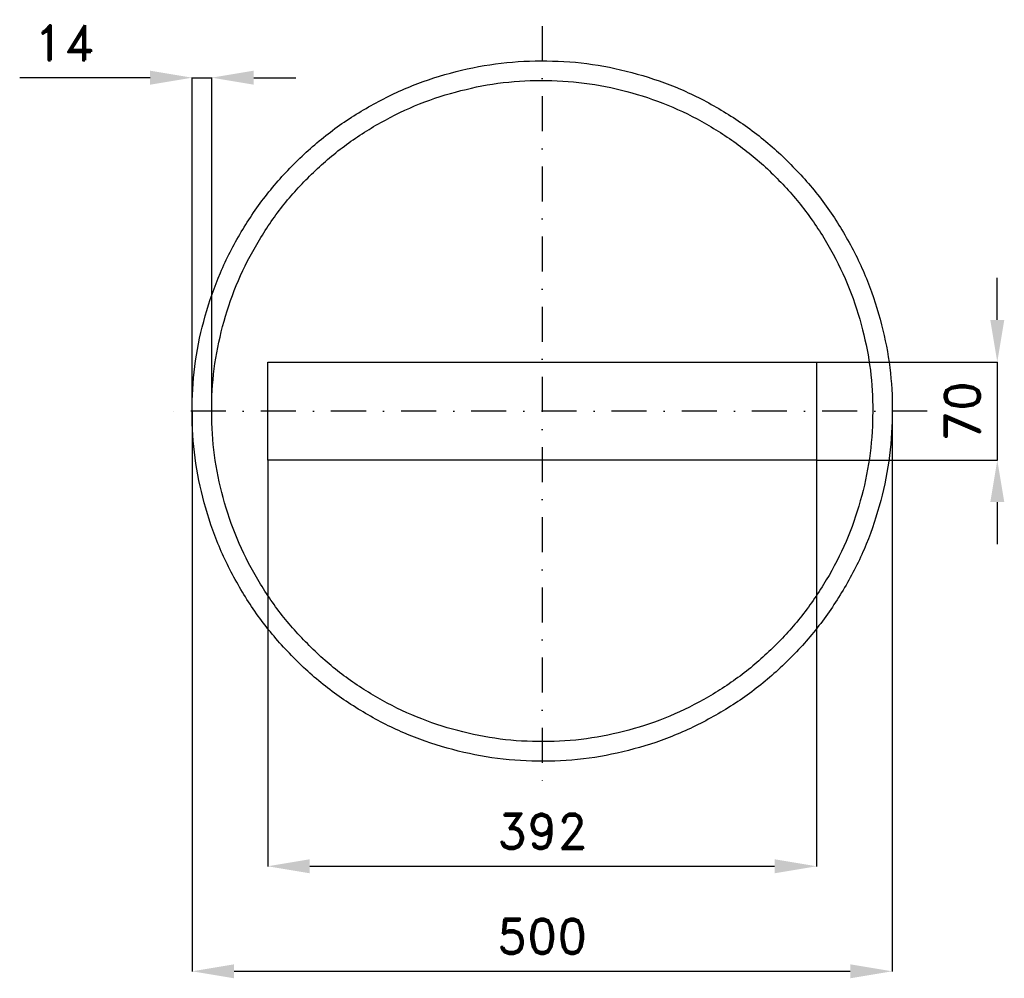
# Model space of a CAD drawing. Header units: millimetres. Extents: x -373 to 330, y -405 to 280.
import ezdxf

# ---------------------------------------------------------------- set-up
doc = ezdxf.new("R2010")
doc.units = ezdxf.units.MM
doc.header["$LTSCALE"] = 5
doc.linetypes.add('ČERCHOVANÁX2', pattern=[2, 1, -0.5, 0, -0.5])
doc.layers.add('Kóty', color=2, linetype='Continuous')
doc.layers.add('Značka', color=7, linetype='Continuous')
doc.styles.get("Standard").update_dxf_attribs({"font": 'romand.shx', "height": 25})
doc.dimstyles.get("Standard").update_dxf_attribs({"dimtxt": 25, "dimasz": 30, "dimexe": 0.18, "dimexo": 0.0625, "dimgap": 12.5, "dimtad": 1, "dimdec": 0, "dimzin": 0, "dimdsep": 46, "dimtxsty": 'Standard', "dimcen": 0.09, "dimadec": 0, "dimazin": 0, "dimtfac": 1, "dimtdec": 0, "dimtofl": 0, "dimtmove": 0, "dimatfit": 3, "dimfxl": 1, "dimtolj": 1, "dimtzin": 0, "dimarcsym": 0})

# ---------------------------------------------------------------- blocks, each defined once
blk = doc.blocks.new('*D1')
at = {"layer": 'Defpoints', "color": 0, "transparency": 16777216}
for p in [(-195.99, -34.88), (196.01, -34.88), (196.01, -324.9)]:
    blk.add_point(p, dxfattribs=at)
at = {"layer": 'Kóty', "color": 0, "lineweight": -2, "transparency": 16777216}
for p, q in [((-195.99, -34.94), (-195.99, -325.08)), ((196.01, -34.94), (196.01, -325.08)), ((-165.99, -324.9), (166.01, -324.9))]:
    blk.add_line(p, q, dxfattribs=at)
at = {"layer": 'Kóty', "color": 0, "transparency": 16777216}
for points in [[(-165.99, -319.9), (-165.99, -329.9), (-195.99, -324.9)], [(166.01, -319.9), (166.01, -329.9), (196.01, -324.9)]]:
    blk.add_solid(points, dxfattribs=at)
at = {"layer": 'Kóty', "color": 0, "transparency": 16777216, "insert": (0.01, -299.9), "char_height": 25, "attachment_point": 5}
blk.add_mtext('\\A1;392', dxfattribs=at)
blk = doc.blocks.new('*D2')
at = {"layer": 'Defpoints', "color": 0, "transparency": 16777216}
for p in [(-250.01, 0), (250.01, 0.12), (250.01, -399.9)]:
    blk.add_point(p, dxfattribs=at)
at = {"layer": 'Kóty', "color": 0, "lineweight": -2, "transparency": 16777216}
for p, q in [((250.01, 0.06), (250.01, -400.08)), ((-250.01, -0.06), (-250.01, -400.08)), ((-220.01, -399.9), (220.01, -399.9))]:
    blk.add_line(p, q, dxfattribs=at)
at = {"layer": 'Kóty', "color": 0, "transparency": 16777216}
for points in [[(-220.01, -394.9), (-220.01, -404.9), (-250.01, -399.9)], [(220.01, -394.9), (220.01, -404.9), (250.01, -399.9)]]:
    blk.add_solid(points, dxfattribs=at)
at = {"layer": 'Kóty', "color": 0, "transparency": 16777216, "insert": (0, -374.9), "char_height": 25, "attachment_point": 5}
blk.add_mtext('\\A1;500', dxfattribs=at)
blk = doc.blocks.new('*D3')
at = {"layer": 'Defpoints', "color": 0, "transparency": 16777216}
for p in [(-250.01, 238.12), (-250.01, 0), (-236.01, 0)]:
    blk.add_point(p, dxfattribs=at)
at = {"layer": 'Kóty', "color": 0, "lineweight": -2, "transparency": 16777216}
for p, q in [((-280.01, 238.12), (-373.1, 238.12)), ((-250.01, 0.06), (-250.01, 238.3)), ((-236.01, 0.06), (-236.01, 238.3)), ((-206.01, 238.12), (-176.01, 238.12))]:
    blk.add_line(p, q, dxfattribs=at)
at = {"layer": 'Kóty', "color": 0, "transparency": 16777216}
for points in [[(-280.01, 243.12), (-280.01, 233.12), (-250.01, 238.12)], [(-206.01, 243.12), (-206.01, 233.12), (-236.01, 238.12)]]:
    blk.add_solid(points, dxfattribs=at)
at = {"layer": 'Kóty', "color": 0, "transparency": 16777216, "insert": (-341.55, 263.12), "char_height": 25, "attachment_point": 5}
blk.add_mtext('\\A1;14', dxfattribs=at)

msp = doc.modelspace()

# ---------------------------------------------------------------- linework, layer by layer
at = {"layer": 'Kóty'}
for p, q in [((325.01, 65.12), (325.01, 95.12)), ((196.08, 35.12), (325.19, 35.12)), ((196.08, -34.94), (325.19, -34.94)), ((325.01, -64.94), (325.01, -94.94))]:
    msp.add_line(p, q, dxfattribs=at)
for points in [[(-250.01, 238.12), (-236.01, 238.12)], [(325.19, -34.94), (325.19, 35.12)]]:
    msp.add_lwpolyline(points, dxfattribs=at)
for points in [[(320.01, 65.12), (330.01, 65.12), (325.01, 35.12)], [(320.01, -64.94), (330.01, -64.94), (325.01, -34.94)]]:
    msp.add_solid(points, dxfattribs=at)
at = {"layer": 'Značka', "color": 6, "linetype": 'ČERCHOVANÁX2', "lineweight": 25, "ltscale": 5}
for p, q in [((0, 275), (0, -275)), ((275, 0), (-275, 0))]:
    msp.add_line(p, q, dxfattribs=at)
at = {"layer": 'Značka', "color": 5}
msp.add_lwpolyline([(250.01, 0.12), (250.01, -1.51), (249.99, -3.15, -0.032167), (247.5, -35.74, -0.035723), (240.63, -67.74, -0.036666), (229.89, -98.63, -0.034755), (214.87, -127.7, -0.034039), (196.42, -154.71, -0.034453), (174.46, -178.95, -0.034561), (149.67, -200.28, -0.034427), (122.17, -218, -0.034389), (92.69, -232.18, -0.034418), (61.55, -242.18, -0.034423), (29.41, -248.25, -0.034417), (-3.26, -249.85, -0.034416), (-35.87, -247.4, -0.034417), (-67.85, -240.49, -0.034417), (-98.71, -229.67, -0.034417), (-127.81, -214.73, -0.034417), (-154.83, -196.29, -0.034417), (-179.06, -174.32, -0.034416), (-200.39, -149.52, -0.034417), (-218.11, -122.03, -0.034417), (-232.29, -92.56, -0.034417), (-242.29, -61.41, -0.034417), (-248.36, -29.27, -0.034417), (-249.96, 3.4, -0.034417), (-247.5, 36.01, -0.034417), (-240.6, 67.98, -0.034417), (-229.78, 98.85, -0.034417), (-214.84, 127.95, -0.034416), (-196.4, 154.96, -0.034417), (-174.43, 179.2, -0.034416), (-149.63, 200.52, -0.034417), (-122.14, 218.25, -0.034417), (-92.66, 232.43, -0.034418), (-61.52, 242.43, -0.034415), (-29.38, 248.5, -0.034416), (3.29, 250.1, -0.034417), (35.9, 247.64, -0.034418), (67.87, 240.74, -0.034417), (98.74, 229.92, -0.034416), (127.84, 214.98, -0.034418), (154.85, 196.54, -0.034407), (179.09, 174.57, -0.034414), (200.42, 149.77, -0.034487), (218.14, 122.28, -0.034419), (232.3, 92.81, -0.034075), (242.32, 61.66, -0.032791), (248.24, 31.11, -0.034265), (250.01, 0.12)], format="xyb", dxfattribs=at)
at = {"layer": 'Značka', "color": 1}
msp.add_lwpolyline([(236.01, 0.22), (236.01, -1.42), (235.99, -3, -0.032152), (233.64, -33.78, -0.035902), (227.14, -63.97, -0.036849), (217.04, -93.08, -0.034876), (202.85, -120.51, -0.034158), (185.42, -146.05, -0.034558), (164.69, -168.93, -0.034667), (141.29, -189.06, -0.034532), (115.33, -205.78, -0.034494), (87.51, -219.17, -0.034522), (58.11, -228.61, -0.034527), (27.77, -234.35, -0.034521), (-3.07, -235.86, -0.03452), (-33.86, -233.54, -0.034521), (-64.04, -227.02, -0.034521), (-93.19, -216.81, -0.034521), (-120.65, -202.7, -0.034521), (-146.16, -185.3, -0.034521), (-169.03, -164.55, -0.03452), (-189.17, -141.15, -0.034521), (-205.89, -115.19, -0.034521), (-219.28, -87.37, -0.034521), (-228.72, -57.97, -0.034521), (-234.46, -27.63, -0.034521), (-235.96, 3.21, -0.034521), (-233.65, 34, -0.034521), (-227.12, 64.18, -0.034521), (-216.92, 93.33, -0.034521), (-202.8, 120.79, -0.03452), (-185.41, 146.3, -0.034521), (-164.66, 169.17, -0.03452), (-141.26, 189.31, -0.034521), (-115.3, 206.03, -0.034521), (-87.48, 219.42, -0.034522), (-58.08, 228.86, -0.034519), (-27.74, 234.59, -0.03452), (3.1, 236.1, -0.03452), (33.89, 233.79, -0.034522), (64.07, 227.26, -0.034521), (93.22, 217.06, -0.03452), (120.68, 202.94, -0.034522), (146.19, 185.54, -0.034511), (169.06, 164.8, -0.034518), (189.2, 141.39, -0.034591), (205.92, 115.44, -0.034523), (219.3, 87.63, -0.034181), (228.76, 58.2, -0.032898), (234.35, 29.36, -0.03433)], format="xyb", close=True, dxfattribs=at)
msp.add_lwpolyline([(-195.99, -34.88), (-195.99, 35.12), (196.01, 35.12), (196.01, -34.88), (-195.99, -34.88)], dxfattribs=at)

# ---------------------------------------------------------------- texts
at = {"layer": 'Kóty', "insert": (300.01, 0.09), "char_height": 25, "attachment_point": 5, "rotation": 90}
msp.add_mtext('\\A1;70', dxfattribs=at)

# ---------------------------------------------------------------- dimensions: what is measured, and where the dimension line sits
at = {"layer": 'Kóty'}
for base, p1, p2, picture, middle in [((-250.01, 238.12), (-236.01, 0), (-250.01, 0), '*D3', (-341.55, 263.12)), ((250.01, -399.9), (-250.01, 0), (250.01, 0.12), '*D2', (0, -374.9)), ((196.01, -324.9), (-195.99, -34.88), (196.01, -34.88), '*D1', (0.01, -299.9))]:
    dim = msp.add_linear_dim(base=base, p1=p1, p2=p2, dimstyle='Standard', dxfattribs=at)
    dim.commit()
    dim.dimension.update_dxf_attribs({"geometry": picture, "text_midpoint": middle})

doc.saveas('drawing.dxf')
